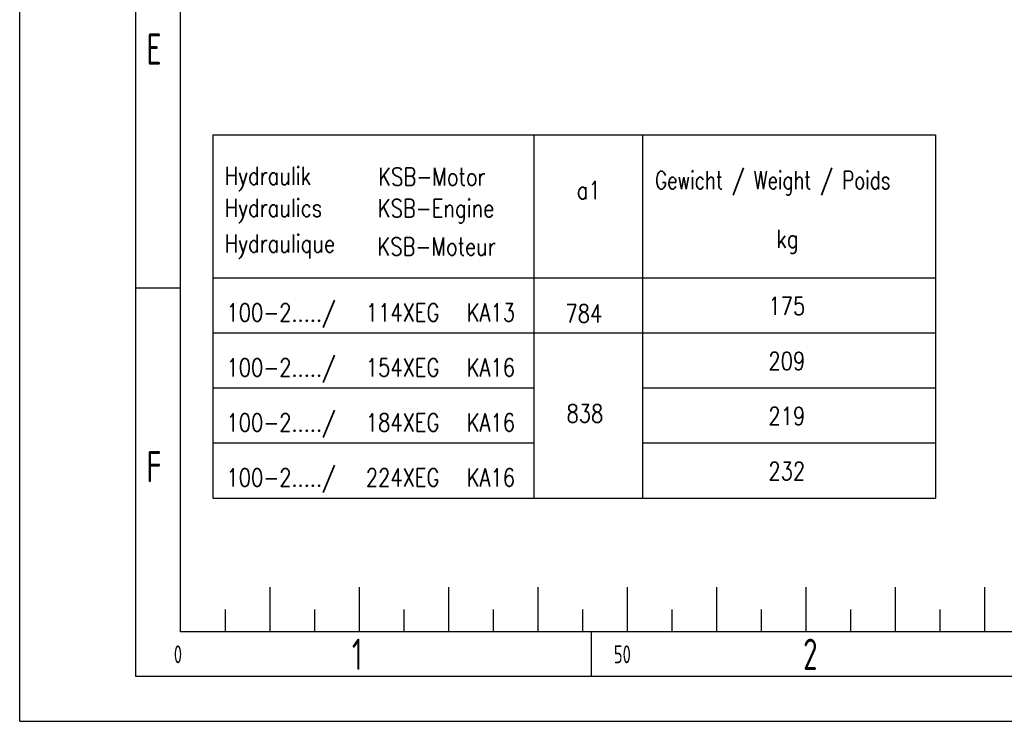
# Model space of a CAD drawing. Header units: millimetres. Extents: x -309 to 8091, y -6405 to -465.
# Tile 1 of 57: x -309 to 1895, y -6405 to -4834. Entities that reach past the tile are written whole.
import ezdxf

# ---------------------------------------------------------------- set-up
doc = ezdxf.new("R2010")
doc.units = ezdxf.units.MM
doc.header["$LTSCALE"] = 20
doc.layers.get('0').update_dxf_attribs({"linetype": 'CONTINUOUS'})
for name, color, linetype in [('01-LINIE-025', 1, 'CONTINUOUS'), ('02-LINIE-035', 2, 'CONTINUOUS'), ('10-TEXT-025', 1, 'CONTINUOUS'), ('11-TEXT-035', 2, 'CONTINUOUS'), ('KSB-BLATTRAND', 2, 'CONTINUOUS')]:
    doc.layers.add(name, color=color, linetype=linetype)
doc.styles.add('ROMANS', font='romans', dxfattribs={"width": 0.8})
doc.styles.get("Standard").update_dxf_attribs({"font": 'ISOCP.SHX'})

# ---------------------------------------------------------------- blocks, each defined once
blk = doc.blocks.new('Rahmen_A3')
at = {"color": 1, "ltscale": 150}
for p, q in [((0, 0), (0, 297)), ((18, 10), (18, 287)), ((18, 48.5), (13, 48.5)), ((28, 15), (28, 10)), ((28, 15), (28, 10)), ((38, 15), (38, 10)), ((48, 15), (48, 10)), ((58, 15), (58, 10)), ((68, 15), (68, 10)), ((78, 15), (78, 10)), ((88, 15), (88, 10)), ((98, 15), (98, 10)), ((108, 15), (108, 10)), ((23, 12.5), (23, 10)), ((23, 12.5), (23, 10)), ((33, 12.5), (33, 10)), ((43, 12.5), (43, 10)), ((53, 12.5), (53, 10)), ((63, 12.5), (63, 10)), ((73, 12.5), (73, 10)), ((83, 12.5), (83, 10)), ((93, 12.5), (93, 10)), ((103, 12.5), (103, 10)), ((410, 10), (18, 10)), ((64, 5), (64, 10)), ((0, 0), (420, 0))]:
    blk.add_line(p, q, dxfattribs=at)
at = {"color": 3, "ltscale": 150}
for p, q in [((13, 5), (13, 292)), ((415, 5), (13, 5))]:
    blk.add_line(p, q, dxfattribs=at)
at = {"color": 1, "ltscale": 150, "width": 0.75}
for s, height, p in [('E', 3.5, (14.1875, 73.5)), ('F', 3.5, (14.1875, 26.75)), ('1', 3.5, (37.1875, 5.75)), ('2', 3.5, (87.6875, 5.75)), ('0', 2, (17.25, 6.5)), ('50', 2, (66.5, 6.5))]:
    blk.add_text(s, height=height, dxfattribs=at).set_placement(p)

msp = doc.modelspace()

# ---------------------------------------------------------------- linework, layer by layer
at = {"layer": '01-LINIE-025'}
for p, q in [((123.9, -5535.7), (1085.5, -5535.7)), ((1085.5, -5535.7), (1741.6, -5535.7)), ((123.9, -5658.9), (842.2, -5658.9)), ((1085.5, -5658.9), (1741.6, -5658.9)), ((123.9, -5782.1), (842.2, -5782.1)), ((1085.5, -5782.1), (1741.6, -5782.1))]:
    msp.add_line(p, q, dxfattribs=at)
at = {"layer": '02-LINIE-035'}
for p, q in [((123.9, -5092.4), (123.9, -5905.3)), ((123.9, -5092.4), (1741.6, -5092.4)), ((842.2, -5092.4), (842.2, -5905.3)), ((1085.5, -5092.4), (1085.5, -5905.3)), ((1085.5, -5092.4), (1085.5, -5905.3)), ((1741.6, -5092.4), (1741.6, -5905.3)), ((123.9, -5412.5), (1741.6, -5412.5)), ((123.9, -5905.3), (1085.5, -5905.3)), ((1085.5, -5905.3), (1741.6, -5905.3))]:
    msp.add_line(p, q, dxfattribs=at)

# ---------------------------------------------------------------- block references
at = {"layer": 'KSB-BLATTRAND', "xscale": 20, "yscale": 20, "zscale": 20}
msp.add_blockref('Rahmen_A3', (-308.6, -6405.3), dxfattribs=at)

# ---------------------------------------------------------------- texts
at = {"layer": '02-LINIE-035', "style": 'ROMANS', "width": 0.75}
msp.add_text('Gewicht / Weight / Poids', height=40, dxfattribs=at).set_placement((1113.6, -5213.7))
at = {"layer": '10-TEXT-025', "style": 'ROMANS', "width": 0.8}
for s, p in [('175', (1367.3, -5495.4)), ('100-2...../', (154.4, -5509.9)), ('114XEG', (466.3, -5509.9)), ('KA13', (692, -5509.9)), ('784', (913.1, -5512.1)), ('100-2...../', (154.4, -5633.1)), ('154XEG', (466.3, -5633.1)), ('KA16', (692, -5633.1)), ('209', (1367.3, -5618.6)), ('838', (915.5, -5736.2)), ('219', (1367.3, -5741.8)), ('100-2...../', (154.4, -5756.3)), ('184XEG', (466.3, -5756.3)), ('KA16', (692, -5756.3)), ('100-2...../', (154.4, -5879.5)), ('224XEG', (466.3, -5879.5)), ('KA16', (692, -5879.5)), ('232', (1367.3, -5865))]:
    msp.add_text(s, height=40, dxfattribs=at).set_placement(p)
at = {"layer": '11-TEXT-035', "style": 'ROMANS', "width": 0.8}
for s, p in [('Hydraulik', (150.4, -5203.8)), ('KSB-Motor', (494.1, -5205.7)), ('a1', (938.4, -5236.1)), ('Hydraulics', (150.4, -5275.7)), ('KSB-Engine', (493.1, -5276.5)), ('kg', (1385.3, -5344.8)), ('Hydraulique', (150.4, -5355.5)), ('KSB-Moteur', (492.2, -5362.1))]:
    msp.add_text(s, height=40, dxfattribs=at).set_placement(p)

doc.saveas('drawing.dxf')
